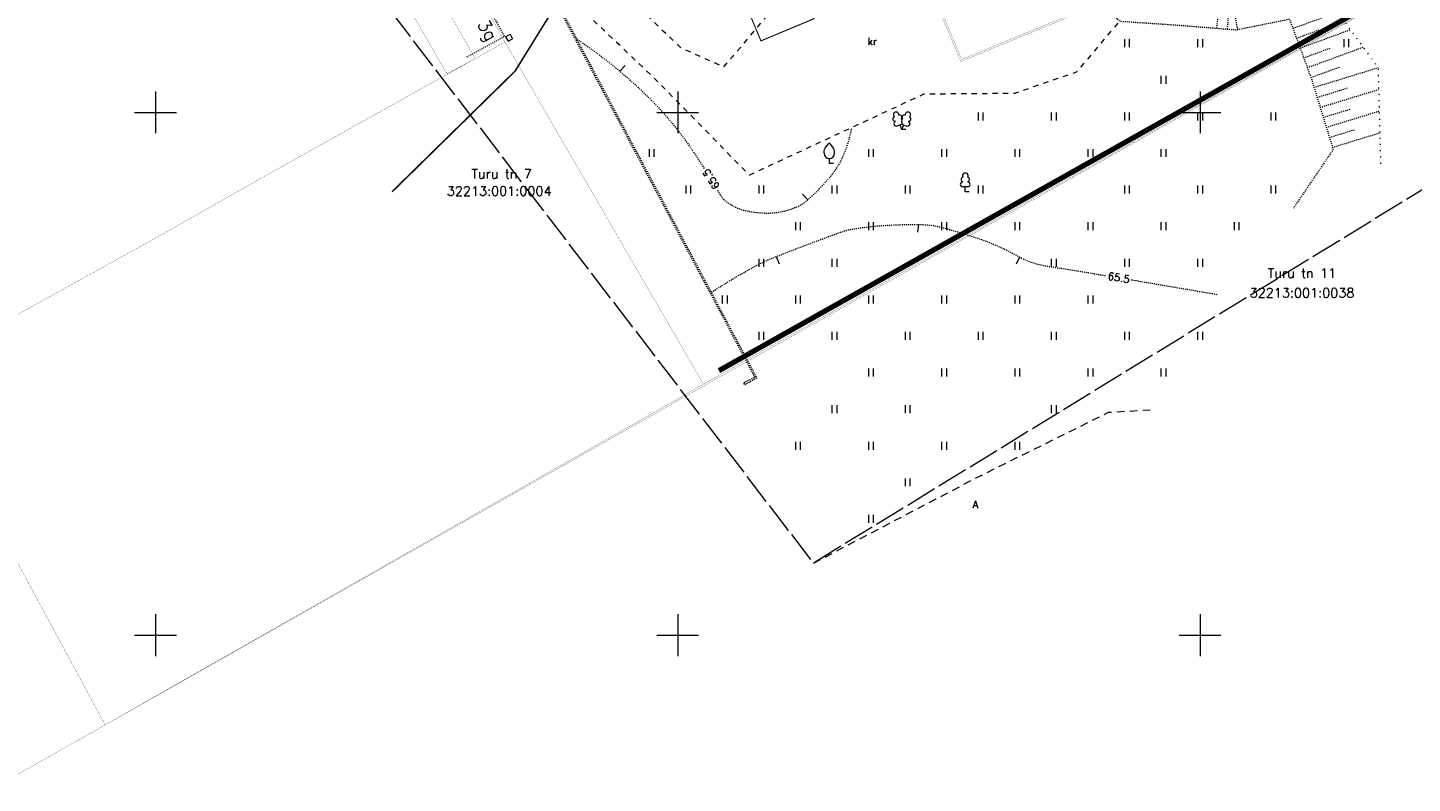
# Model space of a CAD drawing. Header units: metres. Extents: x 685671 to 686635, y 6588408 to 6589199.
# Tile 10 of 34: x 685838 to 685970, y 6588636 to 6588708. Entities that reach past the tile are written whole.
import ezdxf
from ezdxf.enums import TextEntityAlignment as Align

# ---------------------------------------------------------------- set-up
doc = ezdxf.new("R2010")
doc.units = ezdxf.units.M
for name, pattern in [('Kohtla-Järve PPA ühishoone G20$0$ASFBET', [2.5, 1.5, -1]), ('Kohtla-Järve PPA ühishoone G20$0$HOONEKP', [0.02001, 0.01, -1e-05, 0.01]), ('Kohtla-Järve PPA ühishoone G20$0$ISOPOHI', [0.02001, 0.01, -1e-05, 0.01]), ('Kohtla-Järve PPA ühishoone G20$0$KATASTRIPIIR', [7, 4, -1, 1, -1]), ('Kohtla-Järve PPA ühishoone G20$0$KRUUSKILL', [2, 1, -1]), ('Kohtla-Järve PPA ühishoone G20$0$MYYR', [0.02001, 0.01, -1e-05, 0.01]), ('Kohtla-Järve PPA ühishoone G20$0$NOLVAALL', [1.2, 0.2, -1]), ('Kohtla-Järve PPA ühishoone G20$0$NOLVAKRIIPS', [0.02001, 0.01, -1e-05, 0.01]), ('Kohtla-Järve PPA ühishoone G20$0$NOLVAPEAL', [0.02001, 0.01, -1e-05, 0.01]), ('Kohtla-Järve PPA ühishoone G20$0$TOOPIIR', [7, 6, -1])]:
    doc.linetypes.add(name, pattern=pattern)
for name, color, linetype, lineweight in [('CON_aed', 104, 'Continuous', 5), ('Kohtla-Järve PPA ühishoone G20$0$AED', 250, 'Continuous', 13), ('Kohtla-Järve PPA ühishoone G20$0$HALJASTUS', 250, 'Continuous', 13), ('Kohtla-Järve PPA ühishoone G20$0$HOONE', 250, 'Continuous', 13), ('Kohtla-Järve PPA ühishoone G20$0$HORISONTAAL-EH2000', 250, 'Continuous', 13), ('Kohtla-Järve PPA ühishoone G20$0$PIIR', 224, 'Continuous', 13), ('Kohtla-Järve PPA ühishoone G20$0$PUU', 250, 'Continuous', 13), ('Kohtla-Järve PPA ühishoone G20$0$RELJEEF', 250, 'Continuous', 13), ('Kohtla-Järve PPA ühishoone G20$0$SITRASS', 250, 'Continuous', 13), ('Kohtla-Järve PPA ühishoone G20$0$TEE', 250, 'Continuous', 13), ('Kohtla-Järve PPA ühishoone G20$0$VORK', 250, 'Continuous', 13)]:
    doc.layers.add(name, color=color, linetype=linetype, lineweight=lineweight)
doc.layers.add('CON_hoone', color=7, linetype='Continuous')
doc.layers.add('CON_sõidutee_äärekivi_8cm', color=1, linetype='Continuous')
doc.layers.add('Kohtla-Järve PPA ühishoone G20$0$MOOTPIIR', color=250, linetype='Continuous', lineweight=13, plot=False)
doc.styles.add('Kohtla-Järve PPA ühishoone G20$0$romanc', font='romanc.shx')
doc.styles.add('Kohtla-Järve PPA ühishoone G20$0$romans', font='romans.shx')
doc.linetypes.add('Kohtla-Järve PPA ühishoone G20$0$-S-', pattern='A,10,-1.5,["S",Kohtla-Järve PPA ühishoone G20$0$romans,S=1.4,R=0,X=-0.7,Y=-0.7],-1.5,10,-3', length=26)

# ---------------------------------------------------------------- blocks, each defined once
blk = doc.blocks.new('Kohtla-Järve PPA ühishoone G20$0$LEHTP2')
at = {"layer": 'Kohtla-Järve PPA ühishoone G20$0$PUU', "linetype": 'Continuous'}
for p, q in [((-0.88, 0.67), (0.01, 1.02)), ((0, 0), (-0.35, 0.88)), ((0, 0), (0.36, 0.88)), ((0.76, 0), (0, 0)), ((0.01, 1.02), (0.89, 0.66))]:
    blk.add_line(p, q, dxfattribs=at)
at = {"layer": 'Kohtla-Järve PPA ühishoone G20$0$PUU', "linetype": 'Continuous', "flags": 128}
blk.add_lwpolyline([(0.01, 2.01), (-0.03, 1.86), (-0.03, 1.82), (-0.01, 1.76), (0.03, 1.69), (0.04, 1.65), (0.01, 1.58), (-0.04, 1.48), (-0.05, 1.43), (-0.04, 1.4), (-0.02, 1.34), (0.05, 1.22), (0.06, 1.18), (0.05, 1.14), (0.02, 1.07), (0.01, 1.02)], dxfattribs=at)
at = {"layer": 'Kohtla-Järve PPA ühishoone G20$0$PUU', "linetype": 'Continuous'}
for centre, radius, start, end in [((-1.11, 2.83), 0.512, 111.5027, 232.5173), ((-1.11, 2.83), 0.512, 350.4856, 111.5002), ((-0.44, 2.33), 0.448, 308.5041, 111.5725), ((0.48, 2.32), 0.45, 67.7016, 230.5126), ((1.16, 2.81), 0.512, 67.6168, 188.6314), ((1.16, 2.81), 0.512, 306.5997, 67.6143), ((-1.26, 2.01), 0.448, 111.4304, 274.4987), ((-1.05, 1.12), 0.475, 111.5014, 291.5004), ((0.01, 1.53), 0.475, 66.7655, 111.5015), ((1.07, 1.1), 0.475, 247.6166, 67.6155), ((1.29, 1.99), 0.448, 264.6183, 67.6866)]:
    blk.add_arc(centre, radius, start, end, dxfattribs=at)
blk = doc.blocks.new('Kohtla-Järve PPA ühishoone G20$0$VILJA1')
at = {"layer": 'Kohtla-Järve PPA ühishoone G20$0$PUU', "linetype": 'Continuous'}
for p, q in [((0, 0), (0, 1)), ((0.8, 0), (0, 0))]:
    blk.add_line(p, q, dxfattribs=at)
at = {"layer": 'Kohtla-Järve PPA ühishoone G20$0$PUU', "linetype": 'Continuous', "flags": 128}
for points in [[(-1, 2), (-1, 2.3), (-0.98, 2.43), (-0.91, 2.69), (-0.79, 2.93), (-0.5, 3.4), (-0.18, 3.81), (0, 4)], [(1, 2), (1, 2.3), (0.98, 2.43), (0.91, 2.69), (0.79, 2.93), (0.5, 3.4), (0.18, 3.81), (0, 4)]]:
    blk.add_lwpolyline(points, dxfattribs=at)
at = {"layer": 'Kohtla-Järve PPA ühishoone G20$0$PUU', "linetype": 'Continuous'}
blk.add_arc((0, 2), 1, 180, 0, dxfattribs=at)
blk = doc.blocks.new('Kohtla-Järve PPA ühishoone G20$0$LEHTP1')
at = {"layer": 'Kohtla-Järve PPA ühishoone G20$0$PUU', "linetype": 'Continuous'}
for p, q in [((0.48, 0.95), (-0.48, 0.95)), ((0, 0), (0, 0.95)), ((0.76, 0), (0, 0))]:
    blk.add_line(p, q, dxfattribs=at)
for centre, radius, start, end in [((-0.34, 2.35), 0.465, 109.0217, 253.1415), ((0, 3.04), 0.554, 332.5799, 207.4201), ((0.34, 2.35), 0.465, 286.8508, 70.9859), ((-0.47, 1.42), 0.475, 90.0016, 269.3953), ((0.47, 1.42), 0.475, 270.6047, 89.9984)]:
    blk.add_arc(centre, radius, start, end, dxfattribs=at)
blk = doc.blocks.new('Kohtla-Järve PPA ühishoone G20$0$VKORIS')
at = {"color": 0, "linetype": 'Continuous'}
for p, q in [((0, 4), (0, -4)), ((-4, 0), (4, 0))]:
    blk.add_line(p, q, dxfattribs=at)
blk = doc.blocks.new('Kohtla-Järve PPA ühishoone G20$0$VARPOS')
at = {"layer": 'Kohtla-Järve PPA ühishoone G20$0$AED', "linetype": 'Continuous'}
for p, q in [((-0.25, 0.25), (-0.25, -0.25)), ((-0.25, 0.25), (0.25, 0.25)), ((0.25, 0.25), (0.25, -0.25)), ((-0.25, -0.25), (0.25, -0.25))]:
    blk.add_line(p, q, dxfattribs=at)
blk = doc.blocks.new('Kohtla-Järve PPA ühishoone G20$0$HEIN')
at = {"color": 0, "linetype": 'Continuous'}
for p, q in [((-0.46, 0.76), (-0.46, -0.76)), ((0.46, 0.76), (0.46, -0.76))]:
    blk.add_line(p, q, dxfattribs=at)
blk = doc.blocks.new('Kohtla-Järve PPA ühishoone G20$0$ISOJ')
at = {"color": 0}
blk.add_line((0, 0), (0, 1.5), dxfattribs=at)
blk = doc.blocks.new('Kohtla-Järve PPA ühishoone G20')
at = {"layer": 'Kohtla-Järve PPA ühishoone G20$0$AED', "linetype": 'Kohtla-Järve PPA ühishoone G20$0$MYYR', "ltscale": 0.5, "flags": 128}
blk.add_lwpolyline([(685906.3, 6588674.1), (685906.38, 6588673.96), (685907.57, 6588674.61), (685888.8, 6588709.92), (685888.66, 6588709.85), (685907.37, 6588674.67), (685906.3, 6588674.1)], dxfattribs=at)
at = {"layer": 'Kohtla-Järve PPA ühishoone G20$0$HOONE', "linetype": 'Kohtla-Järve PPA ühishoone G20$0$HOONEKP', "ltscale": 0.5, "flags": 128}
blk.add_lwpolyline([(685875.52, 6588711.1), (685879.89, 6588713.5), (685883.42, 6588707.27), (685879.7, 6588705.23)], dxfattribs=at)
at = {"layer": 'Kohtla-Järve PPA ühishoone G20$0$HORISONTAAL-EH2000', "linetype": 'Kohtla-Järve PPA ühishoone G20$0$ISOPOHI', "ltscale": 0.5, "flags": 128}
for points in [[(685890.35, 6588707, -0.04718), (685897.06, 6588701.58, -0.055533), (685901.7, 6588695.91, -0.00023), (685902.52, 6588694.65, -0.004928)], [(685903.82, 6588692.57, -0.000893), (685903.85, 6588692.5, 0.018429), (685904.23, 6588691.86, 0.087962), (685904.5, 6588691.58, 0.03336), (685905.35, 6588691.02, 0.073675), (685906.39, 6588690.63, 0.042951), (685908.27, 6588690.38, 0.057934), (685909.88, 6588690.5, 0.057159), (685911.44, 6588690.98, 0.079033), (685912.44, 6588691.63, 0.031001), (685914.57, 6588693.8, 0.075024), (685915.8, 6588695.74, 0.058651), (685916.67, 6588698.55)], [(685903.22, 6588682.79, -0.018978), (685907.02, 6588685.08, -0.031628), (685909.43, 6588686.21, -0.008262), (685915.59, 6588688.54, -0.044548), (685916.78, 6588688.85, -0.015521), (685918.49, 6588689.08, -0.013605), (685920.45, 6588689.23, -0.015877), (685923.04, 6588689.28, -0.030383), (685924.4, 6588689.18, -0.035299), (685925.61, 6588688.92, -0.012971), (685928.83, 6588687.92, -0.046322), (685932.73, 6588686.17, 0.085328), (685934.92, 6588685.39, 0.003125), (685936.46, 6588685.13, -0.000661), (685941.01, 6588684.39, -0.000996)], [(685943.42, 6588683.99, -0.000674), (685945.95, 6588683.56, -0.000659), (685951.59, 6588682.6)]]:
    blk.add_lwpolyline(points, format="xyb", dxfattribs=at)
at = {"layer": 'Kohtla-Järve PPA ühishoone G20$0$MOOTPIIR', "linetype": 'Kohtla-Järve PPA ühishoone G20$0$TOOPIIR', "ltscale": 0.5, "flags": 128}
blk.add_lwpolyline([(685869.39, 6588820.36), (685868.83, 6588821.41), (685866.78, 6588823.61), (685865.45, 6588823.51), (685863.75, 6588824.91), (685861.79, 6588826.66), (685858.02, 6588836.88), (685869.27, 6588843.8), (685869.4, 6588843.84), (685872.58, 6588845.59), (685872.67, 6588845.67), (685872.79, 6588845.77), (685874.12, 6588846.43), (685895.25, 6588852.39), (685895.42, 6588851.01), (685895.82, 6588849.47), (685900.77, 6588844.03), (685897.98, 6588839.45), (685898.78, 6588837.59), (685898.85, 6588837.34), (685900.96, 6588833.68), (685963.69, 6588860.24), (686030.15, 6588728.66), (685913, 6588656.9), (685845.28, 6588745.25), (685845.26, 6588745.26), (685841.65, 6588746.3), (685838.56, 6588746.35), (685822.05, 6588746.97), (685821.39, 6588747.1), (685815.91, 6588744.02), (685806.51, 6588743.02), (685795.75, 6588740.15), (685789.77, 6588738.35), (685788.18, 6588739.03), (685784.86, 6588745.53), (685780.66, 6588747.74), (685775.59, 6588745.08), (685775.03, 6588745.72), (685769.91, 6588755.47), (685769.91, 6588755.47), (685773.58, 6588767.17), (685773.52, 6588767.3), (685769.33, 6588777.24), (685784.89, 6588784.73), (685786.1, 6588789.94), (685785.18, 6588791.62), (685772.32, 6588802.65), (685764.19, 6588811.63), (685762.42, 6588819.31), (685761.39, 6588821.62), (685758.47, 6588823.58), (685757.7, 6588825.21), (685751.16, 6588833.73), (685755.1, 6588837.07), (685757.84, 6588836.48), (685758.52, 6588836.76), (685761.81, 6588839.94), (685765.15, 6588841.34), (685773.31, 6588841.87), (685774.93, 6588838.99), (685775.39, 6588838.11), (685792.17, 6588826), (685797.26, 6588822.26), (685801.47, 6588821.2), (685801.51, 6588819.81), (685809.93, 6588822.73), (685825.06, 6588821.87), (685826.27, 6588817.28), (685828.05, 6588813.4), (685829.3, 6588810.98), (685829.58, 6588810.29), (685830.52, 6588808.63), (685830.72, 6588807.17), (685831.93, 6588804.69), (685832.02, 6588804.48)], close=True, dxfattribs=at)
at = {"layer": 'Kohtla-Järve PPA ühishoone G20$0$PIIR', "color": 1, "linetype": 'Kohtla-Järve PPA ühishoone G20$0$KATASTRIPIIR', "ltscale": 0.5, "const_width": 0.02, "flags": 128}
for points in [[(685915.31, 6588816.21), (685942.42, 6588755.28), (685873.59, 6588724.65), (685883.45, 6588706.73), (685902.46, 6588674.01), (686010.65, 6588734.9), (685998.24, 6588760.11), (685960.71, 6588836.42), (685915.31, 6588816.21)], [(685883.45, 6588706.73), (685873.59, 6588724.65), (685870.5, 6588722.94), (685880.6, 6588705.14), (685883.45, 6588706.73)], [(685880.6, 6588705.14), (685870.5, 6588722.94), (685867.66, 6588721.37), (685874.14, 6588710.21), (685877.9, 6588703.68), (685880.6, 6588705.14)], [(685902.46, 6588674.01), (685883.45, 6588706.73), (685860.52, 6588693.94), (685850.56, 6588688.29), (685826.96, 6588675.23), (685836.09, 6588658.24), (685845.18, 6588641.42), (685902.46, 6588674.01)]]:
    blk.add_lwpolyline(points, dxfattribs=at)
blk.add_lwpolyline([(685800.95, 6588616.43), (685918.33, 6588408.05), (685972.15, 6588410.14), (686022.9, 6588411.8), (686045.39, 6588414.3), (686115.8, 6588424.7), (686159.62, 6588431.17), (686144.11, 6588454.14), (686118.77, 6588491.66), (686014.07, 6588665.35), (686102.32, 6588706.02), (686071.52, 6588769.27), (686010.65, 6588734.9), (685902.48, 6588673.83), (685845.18, 6588641.42)], close=True, dxfattribs=at)
at = {"layer": 'Kohtla-Järve PPA ühishoone G20$0$RELJEEF', "linetype": 'Kohtla-Järve PPA ühishoone G20$0$NOLVAKRIIPS', "ltscale": 0.5}
for p, q in [((685951.62, 6588708.05), (685951.98, 6588712.4)), ((685953.61, 6588707.94), (685952.73, 6588712.34)), ((685952.62, 6588707.97), (685952.8, 6588710.14)), ((685958.89, 6588708.04), (685963.14, 6588709.59)), ((685959.23, 6588707.1), (685961.5, 6588707.93)), ((685959.58, 6588706.16), (685964.38, 6588707.91)), ((685959.92, 6588705.22), (685962.46, 6588706.15)), ((685960.26, 6588704.28), (685965.61, 6588706.24)), ((685960.61, 6588703.34), (685963.42, 6588704.37)), ((685960.9, 6588702.39), (685967.04, 6588704.28)), ((685961.2, 6588701.43), (685964.13, 6588702.34)), ((685961.49, 6588700.48), (685967.09, 6588702.2)), ((685961.79, 6588699.52), (685964.45, 6588700.34)), ((685962.08, 6588698.57), (685967.15, 6588700.13)), ((685962.38, 6588697.61), (685964.78, 6588698.35)), ((685962.67, 6588696.66), (685967.2, 6588698.05))]:
    blk.add_line(p, q, dxfattribs=at)
at = {"layer": 'Kohtla-Järve PPA ühishoone G20$0$RELJEEF', "linetype": 'Kohtla-Järve PPA ühishoone G20$0$NOLVAALL', "ltscale": 0.5, "flags": 128}
blk.add_lwpolyline([(685918.77, 6588717.13), (685919.31, 6588719.2), (685924.92, 6588721.42), (685935.59, 6588716.99), (685941.56, 6588713.25), (685954.66, 6588712.18), (685956.81, 6588712.28), (685961.24, 6588712.18), (685967.04, 6588704.3), (685967.29, 6588694.6)], dxfattribs=at)
at = {"layer": 'Kohtla-Järve PPA ühishoone G20$0$RELJEEF', "linetype": 'Kohtla-Järve PPA ühishoone G20$0$NOLVAPEAL', "ltscale": 0.5, "flags": 128}
blk.add_lwpolyline([(685918.77, 6588717.13), (685924.98, 6588719.24), (685934.82, 6588715.85), (685938.33, 6588712.76), (685942.28, 6588708.73), (685948.02, 6588708.34), (685953.44, 6588707.9), (685958.56, 6588708.93), (685960.64, 6588703.26), (685962.74, 6588696.45), (685958.93, 6588690.83)], dxfattribs=at)
at = {"layer": 'Kohtla-Järve PPA ühishoone G20$0$SITRASS', "linetype": 'Kohtla-Järve PPA ühishoone G20$0$-S-', "ltscale": 0.5, "const_width": 0.15, "flags": 128}
blk.add_lwpolyline([(685872.64, 6588692.4), (685884.42, 6588703.94), (685907.75, 6588741.57), (685920.36, 6588761.89), (685997.1, 6588794.09)], dxfattribs=at)
at = {"layer": 'Kohtla-Järve PPA ühishoone G20$0$TEE', "linetype": 'Kohtla-Järve PPA ühishoone G20$0$KRUUSKILL', "ltscale": 0.5, "flags": 128}
blk.add_lwpolyline([(685869.88, 6588734.18), (685877.17, 6588725.81), (685883.41, 6588720.52), (685889.77, 6588716.22), (685900.29, 6588706.19), (685904.41, 6588704.35), (685911.31, 6588712.49), (685918.77, 6588717.13), (685924.98, 6588719.24), (685934.82, 6588715.85), (685938.33, 6588712.76), (685942.28, 6588708.73), (685938.15, 6588703.85), (685932.22, 6588701.81), (685923.54, 6588701.74), (685906.86, 6588694), (685900.91, 6588700.06), (685897.41, 6588703.6), (685887.46, 6588713.03), (685888.66, 6588709.85)], dxfattribs=at)
at = {"layer": 'Kohtla-Järve PPA ühishoone G20$0$TEE', "linetype": 'Kohtla-Järve PPA ühishoone G20$0$ASFBET', "ltscale": 0.5, "flags": 128}
blk.add_lwpolyline([(685913, 6588656.9), (685928.69, 6588665.11), (685941.24, 6588671.32), (685945.22, 6588671.56)], dxfattribs=at)
at = {"layer": 'Kohtla-Järve PPA ühishoone G20$0$AED', "linetype": 'Continuous', "lineweight": 0, "rotation": 29.32909265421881}
blk.add_blockref('Kohtla-Järve PPA ühishoone G20$0$VARPOS', (685883.85, 6588707.14), dxfattribs=at)
at = {"layer": 'Kohtla-Järve PPA ühishoone G20$0$HALJASTUS', "xscale": 0.5, "yscale": 0.5, "zscale": 0.5}
for p in [(685942.99, 6588706.62), (685949.99, 6588706.62), (685963.99, 6588706.62), (685946.49, 6588703.12), (685928.99, 6588699.62), (685935.99, 6588699.62), (685942.99, 6588699.62), (685949.99, 6588699.62), (685956.99, 6588699.62), (685897.49, 6588696.12), (685918.49, 6588696.12), (685925.49, 6588696.12), (685932.49, 6588696.12), (685939.49, 6588696.12), (685946.49, 6588696.12), (685900.99, 6588692.62), (685907.99, 6588692.62), (685914.99, 6588692.62), (685921.99, 6588692.62), (685928.99, 6588692.62), (685942.99, 6588692.62), (685949.99, 6588692.62), (685956.99, 6588692.62), (685911.49, 6588689.12), (685918.49, 6588689.12), (685925.49, 6588689.12), (685932.49, 6588689.12), (685939.49, 6588689.12), (685946.49, 6588689.12), (685953.49, 6588689.12), (685907.99, 6588685.62), (685914.99, 6588685.62), (685935.99, 6588685.62), (685942.99, 6588685.62), (685949.99, 6588685.62), (685904.49, 6588682.12), (685911.49, 6588682.12), (685918.49, 6588682.12), (685925.49, 6588682.12), (685932.49, 6588682.12), (685939.49, 6588682.12), (685907.99, 6588678.62), (685914.99, 6588678.62), (685921.99, 6588678.62), (685928.99, 6588678.62), (685935.99, 6588678.62), (685942.99, 6588678.62), (685949.99, 6588678.62), (685918.49, 6588675.12), (685925.49, 6588675.12), (685932.49, 6588675.12), (685939.49, 6588675.12), (685946.49, 6588675.12), (685914.99, 6588671.62), (685921.99, 6588671.62), (685935.99, 6588671.62), (685911.49, 6588668.12), (685918.49, 6588668.12), (685925.49, 6588668.12), (685932.49, 6588668.12), (685921.99, 6588664.62), (685918.49, 6588661.12)]:
    blk.add_blockref('Kohtla-Järve PPA ühishoone G20$0$HEIN', p, dxfattribs=at)
at = {"layer": 'Kohtla-Järve PPA ühishoone G20$0$HORISONTAAL-EH2000', "ltscale": 0.5}
for p, xscale, yscale, zscale, rotation in [((685894.46, 6588703.93), 0.5, 0.5, 0.5, 319.179325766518), ((685912.44, 6588691.63), 0.5, 0.5, 0.5, 43.35868638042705), ((685923.04, 6588689.28), 0.5, 0.5, 0.5, 173.0984333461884), ((685909.43, 6588686.21), 0.5, 0.5, 0.5, 200.6413819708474), ((685932.73, 6588686.17), 0.4999999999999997, 0.4999999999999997, 0.4999999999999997, 154.6712529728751)]:
    blk.add_blockref('Kohtla-Järve PPA ühishoone G20$0$ISOJ', p, dxfattribs=dict(at, xscale=xscale, yscale=yscale, zscale=zscale, rotation=rotation))
at = {"layer": 'Kohtla-Järve PPA ühishoone G20$0$PUU', "ltscale": 0.5, "xscale": 0.5, "yscale": 0.5, "zscale": 0.5}
for name, p in [('Kohtla-Järve PPA ühishoone G20$0$LEHTP2', (685921.45, 6588698.37)), ('Kohtla-Järve PPA ühishoone G20$0$VILJA1', (685914.51, 6588695.1)), ('Kohtla-Järve PPA ühishoone G20$0$LEHTP1', (685927.52, 6588692.41))]:
    blk.add_blockref(name, p, dxfattribs=at)
at = {"layer": 'Kohtla-Järve PPA ühishoone G20$0$VORK', "xscale": 0.5, "yscale": 0.5, "zscale": 0.5}
for p in [(685850, 6588700), (685900, 6588700), (685950, 6588700), (685850, 6588650), (685900, 6588650), (685950, 6588650)]:
    blk.add_blockref('Kohtla-Järve PPA ühishoone G20$0$VKORIS', p, dxfattribs=at)
at = {"layer": 'Kohtla-Järve PPA ühishoone G20$0$HOONE', "linetype": 'Continuous', "style": 'Kohtla-Järve PPA ühishoone G20$0$romanc'}
blk.add_text('3g', height=1.2, rotation=299.5763, dxfattribs=at).set_placement((685881.8, 6588707.85), align=Align.MIDDLE_CENTER)
at = {"layer": 'Kohtla-Järve PPA ühishoone G20$0$HORISONTAAL-EH2000', "ltscale": 0.5, "style": 'Kohtla-Järve PPA ühishoone G20$0$romanc'}
for rotation, p in [(122.919, (685903.19, 6588693.62)), (350.3804, (685942.22, 6588684.19))]:
    blk.add_text('65.5', height=0.7, rotation=rotation, dxfattribs=at).set_placement(p, align=Align.MIDDLE_CENTER)
at = {"layer": 'Kohtla-Järve PPA ühishoone G20$0$PIIR', "color": 164, "style": 'Kohtla-Järve PPA ühishoone G20$0$romanc'}
for s, p in [('Turu tn 7', (685883.14, 6588694.13)), ('32213:001:0004', (685882.9, 6588692.48))]:
    blk.add_text(s, height=0.9, dxfattribs=at).set_placement(p, align=Align.MIDDLE)
at = {"layer": 'Kohtla-Järve PPA ühishoone G20$0$PIIR', "color": 73, "style": 'Kohtla-Järve PPA ühishoone G20$0$romanc'}
for s, p in [('Turu tn 11', (685959.75, 6588684.63)), ('32213:001:0038', (685959.76, 6588682.75))]:
    blk.add_text(s, height=0.9, dxfattribs=at).set_placement(p, align=Align.MIDDLE)
at = {"layer": 'Kohtla-Järve PPA ühishoone G20$0$TEE', "ltscale": 0.5, "style": 'Kohtla-Järve PPA ühishoone G20$0$romanc'}
for s, p in [('kr', (685918.62, 6588706.78)), ('A', (685928.5, 6588662.51))]:
    blk.add_text(s, height=0.7, dxfattribs=at).set_placement(p, align=Align.MIDDLE_CENTER)

msp = doc.modelspace()

# ---------------------------------------------------------------- linework, layer by layer
at = {"layer": 'CON_aed', "color": 31, "ltscale": 0.1, "true_color": 0xfecc66, "const_width": 0.5}
msp.add_lwpolyline([(685903.939, 6588675.303), (686010.326, 6588735.037), (685997.947, 6588759.761)], dxfattribs=at)
at = {"layer": 'CON_hoone', "const_width": 0.1}
msp.add_lwpolyline([(685911.921, 6588711.636), (685913.037, 6588708.959), (685907.961, 6588706.842), (685906.845, 6588709.518)], close=True, dxfattribs=at)
at = {"layer": 'CON_sõidutee_äärekivi_8cm', "color": 18, "true_color": 0x000000, "const_width": 0.02}
for points in [[(685949.292, 6588714.153), (685927.181, 6588705.067), (685922.552, 6588716.069), (685919.822, 6588714.931)], [(685949.303, 6588713.995), (685927.101, 6588704.872), (685922.472, 6588715.873), (685919.893, 6588714.798)]]:
    msp.add_lwpolyline(points, dxfattribs=at)

# ---------------------------------------------------------------- block references
at = {"color": 251, "true_color": 0x636466}
msp.add_blockref('Kohtla-Järve PPA ühishoone G20', (0, 0), dxfattribs=at)

doc.saveas('drawing.dxf')
